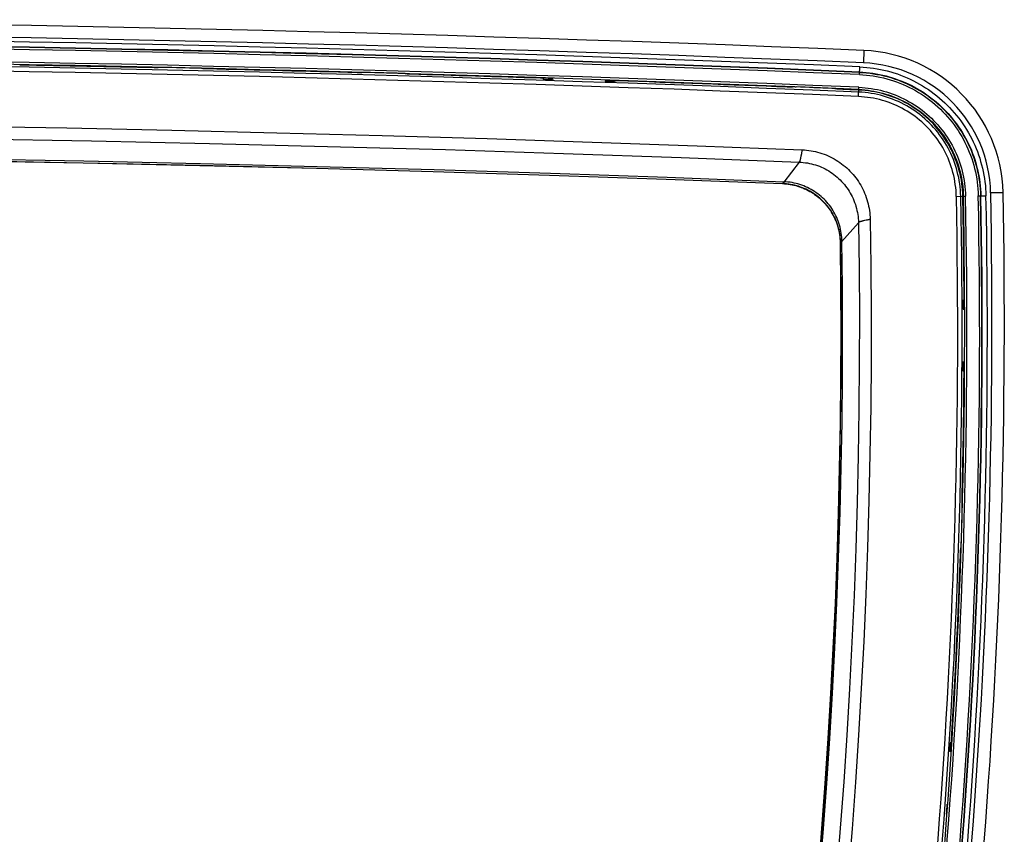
# Model space of a CAD drawing. Header units: centimetres. Extents: x 22052 to 56535, y 76485 to 78519.
# Tile 85 of 235: x 35608 to 35619, y 77803 to 77812. Entities that reach past the tile are written whole.
import ezdxf

# ---------------------------------------------------------------- set-up
doc = ezdxf.new("R2010")
doc.units = ezdxf.units.CM
doc.layers.add('$_urządzenia', color=250, linetype='Continuous')

# ---------------------------------------------------------------- blocks, each defined once
blk = doc.blocks.new('A$C92957c0b')
at = {"layer": '$_urządzenia'}
for p, q in [((167.19, -875.28), (167.13, -876.68)), ((87.17, -877.23), (87.11, -877.23)), ((87.23, -877.23), (87.17, -877.23)), ((87.28, -877.23), (87.23, -877.23)), ((87.53, -877.21), (87.52, -877.22)), ((87.81, -877.2), (87.76, -877.2)), ((87.87, -877.2), (87.81, -877.2)), ((87.93, -877.2), (87.87, -877.2)), ((92.09, -877.29), (92.03, -877.29)), ((92.15, -877.29), (92.09, -877.29)), ((92.21, -877.3), (92.15, -877.29)), ((92.53, -877.32), (92.54, -877.33)), ((92.91, -877.36), (92.86, -877.36)), ((92.97, -877.36), (92.91, -877.36)), ((93.04, -877.37), (92.97, -877.36)), ((166.68, -878.01), (166.72, -877.14)), ((110.12, -877.8), (110.06, -877.8)), ((110.17, -877.8), (110.12, -877.8)), ((110.23, -877.8), (110.17, -877.8)), ((110.47, -877.78), (110.46, -877.78)), ((110.76, -877.77), (110.7, -877.77)), ((110.82, -877.77), (110.76, -877.77)), ((110.88, -877.77), (110.82, -877.77)), ((115.04, -877.88), (114.98, -877.88)), ((115.1, -877.89), (115.04, -877.88)), ((115.16, -877.89), (115.1, -877.89)), ((115.47, -877.92), (115.48, -877.93)), ((115.86, -877.96), (115.8, -877.96)), ((115.92, -877.96), (115.86, -877.96)), ((115.98, -877.96), (115.92, -877.96)), ((130.7, -878.42), (130.66, -878.42)), ((130.74, -878.42), (130.7, -878.42)), ((130.96, -878.43), (130.93, -878.43)), ((132.04, -878.47), (130.96, -878.43)), ((130.96, -878.44), (131, -878.56)), ((132.04, -878.47), (132, -878.59)), ((132, -878.59), (131, -878.56)), ((137.96, -878.67), (138, -878.79)), ((139.04, -878.71), (137.96, -878.67)), ((139, -878.83), (138, -878.79)), ((139.04, -878.71), (139, -878.83)), ((139.07, -878.71), (139.04, -878.71)), ((139.22, -878.71), (139.19, -878.7)), ((139.26, -878.71), (139.22, -878.71)), ((139.3, -878.71), (139.26, -878.71)), ((139.34, -878.71), (139.3, -878.71)), ((158.69, -879.43), (158.63, -879.43)), ((158.75, -879.43), (158.69, -879.43)), ((158.8, -879.43), (158.75, -879.43)), ((159.04, -879.41), (159.03, -879.42)), ((159.33, -879.4), (159.27, -879.4)), ((159.39, -879.4), (159.33, -879.4)), ((159.45, -879.41), (159.39, -879.4)), ((163.61, -879.57), (163.55, -879.57)), ((163.67, -879.58), (163.61, -879.57)), ((163.73, -879.58), (163.67, -879.58)), ((164.05, -879.62), (164.05, -879.62)), ((164.43, -879.66), (164.37, -879.66)), ((166.58, -880.49), (166.62, -879.44)), ((164.49, -879.66), (164.43, -879.66)), ((164.55, -879.66), (164.49, -879.66)), ((159.88, -887.89), (158.13, -890.15)), ((158, -890.33), (158, -890.32)), ((158.09, -890.2), (158.05, -890.25)), ((158.13, -890.15), (158.09, -890.2)), ((177.62, -891.77), (178.67, -891.75)), ((180.1, -891.72), (180.97, -891.7)), ((182.9, -891.35), (181.5, -891.37)), ((164.65, -896.89), (166.57, -894.74)), ((164.52, -897.02), (164.53, -897.02)), ((178.37, -903.5), (178.49, -903.46)), ((178.5, -903.2), (178.5, -903.16)), ((178.5, -903.24), (178.5, -903.2)), ((178.5, -903.27), (178.5, -903.24)), ((178.5, -903.46), (178.5, -903.43)), ((178.38, -904.5), (178.5, -904.54)), ((178.5, -910.46), (178.37, -910.5)), ((178.49, -911.54), (178.37, -911.5)), ((178.49, -911.57), (178.49, -911.54)), ((178.5, -911.73), (178.5, -911.69)), ((178.5, -911.76), (178.5, -911.73)), ((178.5, -911.8), (178.5, -911.76)), ((178.5, -911.84), (178.5, -911.8)), ((178.27, -926.19), (178.27, -926.13)), ((178.27, -926.25), (178.27, -926.19)), ((178.27, -926.3), (178.27, -926.25)), ((178.29, -926.54), (178.28, -926.53)), ((178.3, -926.83), (178.3, -926.78)), ((178.3, -926.89), (178.3, -926.83)), ((178.3, -926.95), (178.3, -926.89)), ((178.1, -931.93), (178.1, -931.87)), ((178.14, -931.55), (178.13, -931.55)), ((178.17, -931.23), (178.18, -931.17)), ((178.18, -931.11), (178.18, -931.05)), ((178.18, -931.17), (178.18, -931.11)), ((178.09, -932.05), (178.1, -931.99)), ((178.1, -931.99), (178.1, -931.93)), ((177.05, -953.46), (176.93, -953.5)), ((177.06, -953.46), (177.06, -953.43)), ((177.08, -953.2), (177.09, -953.16)), ((177.08, -953.24), (177.08, -953.2)), ((176.99, -954.54), (176.87, -954.5)), ((176.51, -961.57), (176.51, -961.54))]:
    blk.add_line(p, q, dxfattribs=at)
for points in [[(87.11, -877.23), (87.05, -877.23), (87.02, -877.23)], [(87.48, -877.22), (87.47, -877.23), (87.45, -877.23), (87.44, -877.23), (87.42, -877.23), (87.4, -877.23), (87.38, -877.23), (87.36, -877.23), (87.33, -877.23), (87.31, -877.23), (87.28, -877.23)], [(87.52, -877.22), (87.51, -877.22), (87.51, -877.22), (87.5, -877.22), (87.49, -877.22), (87.48, -877.22)], [(87.76, -877.2), (87.73, -877.2), (87.71, -877.2), (87.69, -877.2), (87.66, -877.2), (87.64, -877.2), (87.62, -877.2), (87.61, -877.2), (87.59, -877.2), (87.58, -877.2), (87.56, -877.21), (87.55, -877.21), (87.54, -877.21), (87.53, -877.21), (87.53, -877.21), (87.53, -877.21)], [(88.02, -877.2), (87.99, -877.2), (87.93, -877.2)], [(92.49, -877.32), (92.48, -877.31), (92.47, -877.31), (92.45, -877.31), (92.43, -877.31), (92.41, -877.31), (92.39, -877.31), (92.37, -877.3), (92.35, -877.3), (92.32, -877.3), (92.3, -877.3), (92.27, -877.3), (92.21, -877.3)], [(92.53, -877.32), (92.53, -877.32), (92.52, -877.32), (92.51, -877.32), (92.5, -877.32), (92.49, -877.32)], [(92.86, -877.36), (92.8, -877.36), (92.77, -877.36), (92.75, -877.35), (92.72, -877.35), (92.7, -877.35), (92.68, -877.35), (92.66, -877.35), (92.64, -877.35), (92.62, -877.34), (92.6, -877.34), (92.59, -877.34), (92.57, -877.34), (92.56, -877.34), (92.55, -877.33), (92.55, -877.33), (92.54, -877.33), (92.54, -877.33)], [(166.72, -877.14), (167.11, -877.16), (167.5, -877.19), (167.89, -877.24), (168.28, -877.29), (168.67, -877.35), (169.06, -877.43), (169.44, -877.51), (169.83, -877.6), (170.21, -877.71), (170.58, -877.82), (170.96, -877.94), (171.33, -878.08), (171.69, -878.22), (172.06, -878.37), (172.42, -878.54), (172.77, -878.71), (173.12, -878.89), (173.46, -879.08), (173.8, -879.28), (174.14, -879.49), (174.47, -879.71), (174.79, -879.93), (175.11, -880.17), (175.42, -880.41), (175.72, -880.66), (176.02, -880.92), (176.31, -881.19), (176.59, -881.46), (176.86, -881.74), (177.13, -882.03), (177.39, -882.32), (177.64, -882.63), (177.89, -882.94), (178.12, -883.25), (178.35, -883.57), (178.57, -883.9), (178.78, -884.23), (178.98, -884.57), (179.17, -884.92), (179.36, -885.26), (179.53, -885.62), (179.7, -885.98), (179.85, -886.34), (180, -886.7), (180.13, -887.07), (180.26, -887.45), (180.37, -887.82), (180.48, -888.2), (180.57, -888.59), (180.66, -888.97), (180.73, -889.36), (180.8, -889.75), (180.85, -890.14), (180.9, -890.53), (180.93, -890.92), (180.96, -891.31), (180.97, -891.7)], [(110.06, -877.8), (109.99, -877.79), (109.96, -877.79)], [(110.43, -877.79), (110.41, -877.79), (110.4, -877.79), (110.38, -877.79), (110.36, -877.79), (110.34, -877.8), (110.32, -877.8), (110.3, -877.8), (110.28, -877.8), (110.25, -877.8), (110.23, -877.8)], [(110.46, -877.78), (110.46, -877.79), (110.45, -877.79), (110.45, -877.79), (110.44, -877.79), (110.43, -877.79)], [(110.7, -877.77), (110.68, -877.77), (110.65, -877.77), (110.63, -877.77), (110.61, -877.77), (110.59, -877.77), (110.57, -877.77), (110.55, -877.77), (110.53, -877.77), (110.52, -877.77), (110.51, -877.77), (110.5, -877.77), (110.49, -877.77), (110.48, -877.78), (110.47, -877.78), (110.47, -877.78)], [(110.97, -877.77), (110.94, -877.77), (110.88, -877.77)], [(115.44, -877.91), (115.43, -877.91), (115.41, -877.91), (115.39, -877.91), (115.38, -877.9), (115.36, -877.9), (115.34, -877.9), (115.31, -877.9), (115.29, -877.9), (115.27, -877.9), (115.24, -877.89), (115.21, -877.89), (115.16, -877.89)], [(115.47, -877.92), (115.47, -877.92), (115.47, -877.92), (115.46, -877.92), (115.45, -877.91), (115.44, -877.91)], [(115.8, -877.96), (115.74, -877.95), (115.72, -877.95), (115.69, -877.95), (115.67, -877.95), (115.64, -877.95), (115.62, -877.95), (115.6, -877.94), (115.58, -877.94), (115.56, -877.94), (115.55, -877.94), (115.53, -877.94), (115.52, -877.93), (115.51, -877.93), (115.5, -877.93), (115.49, -877.93), (115.49, -877.93), (115.48, -877.93)], [(130.79, -878.42), (130.77, -878.42), (130.74, -878.42)], [(130.96, -878.44), (130.96, -878.44), (130.96, -878.44), (130.95, -878.44), (130.95, -878.44), (130.94, -878.44), (130.94, -878.43), (130.93, -878.43), (130.92, -878.43), (130.91, -878.43), (130.9, -878.43), (130.89, -878.43), (130.87, -878.43), (130.86, -878.43), (130.84, -878.42), (130.83, -878.42), (130.79, -878.42)], [(166.68, -878.01), (167.07, -878.03), (167.46, -878.06), (167.85, -878.1), (168.23, -878.16), (168.62, -878.22), (169, -878.3), (169.38, -878.38), (169.76, -878.48), (170.14, -878.59), (170.51, -878.71), (170.88, -878.84), (171.25, -878.97), (171.61, -879.12), (171.97, -879.28), (172.32, -879.45), (172.67, -879.63), (173.01, -879.82), (173.35, -880.02), (173.68, -880.22), (174.01, -880.44), (174.33, -880.67), (174.64, -880.9), (174.95, -881.14), (175.25, -881.4), (175.54, -881.66), (175.83, -881.92), (176.11, -882.2), (176.38, -882.48), (176.64, -882.77), (176.89, -883.07), (177.14, -883.38), (177.37, -883.69), (177.6, -884.01), (177.82, -884.33), (178.03, -884.66), (178.23, -885), (178.42, -885.34), (178.6, -885.69), (178.77, -886.04), (178.94, -886.4), (179.09, -886.76), (179.23, -887.12), (179.36, -887.49), (179.48, -887.86), (179.59, -888.24), (179.69, -888.62), (179.78, -889), (179.86, -889.38), (179.93, -889.77), (179.98, -890.16), (180.03, -890.55), (180.07, -890.93), (180.09, -891.33), (180.1, -891.72)], [(166.69, -877.72), (167.07, -877.74), (167.45, -877.77), (167.82, -877.81), (168.2, -877.86), (168.57, -877.92), (168.94, -877.99), (169.31, -878.07), (169.68, -878.16), (170.05, -878.26), (170.41, -878.37), (170.77, -878.49), (171.13, -878.62), (171.48, -878.76), (171.83, -878.9), (172.17, -879.06), (172.51, -879.22), (172.85, -879.4), (173.18, -879.58), (173.51, -879.77), (173.83, -879.97), (174.14, -880.18), (174.45, -880.4), (174.76, -880.62), (175.06, -880.86), (175.35, -881.1), (175.63, -881.35), (175.91, -881.6), (176.18, -881.87), (176.45, -882.14), (176.71, -882.42), (176.96, -882.7), (177.2, -882.99), (177.43, -883.29), (177.66, -883.59), (177.88, -883.9), (178.09, -884.21), (178.29, -884.53), (178.48, -884.86), (178.67, -885.19), (178.84, -885.53), (179.01, -885.87), (179.17, -886.21), (179.32, -886.56), (179.46, -886.91), (179.59, -887.27), (179.71, -887.62), (179.82, -887.99), (179.92, -888.35), (180.01, -888.72), (180.1, -889.09), (180.17, -889.46), (180.23, -889.83), (180.28, -890.21), (180.33, -890.58), (180.36, -890.96), (180.38, -891.34), (180.39, -891.71)], [(166.69, -877.76), (167.09, -877.78), (167.48, -877.81), (167.88, -877.86), (168.27, -877.91), (168.66, -877.98), (169.05, -878.05), (169.44, -878.14), (169.83, -878.24), (170.21, -878.35), (170.59, -878.47), (170.97, -878.6), (171.34, -878.74), (171.71, -878.89), (172.07, -879.06), (172.43, -879.23), (172.79, -879.41), (173.14, -879.6), (173.48, -879.8), (173.82, -880.01), (174.15, -880.23), (174.48, -880.46), (174.79, -880.7), (175.11, -880.95), (175.41, -881.21), (175.71, -881.47), (176, -881.74), (176.28, -882.02), (176.56, -882.31), (176.83, -882.61), (177.08, -882.91), (177.33, -883.22), (177.57, -883.54), (177.81, -883.87), (178.03, -884.2), (178.24, -884.53), (178.45, -884.88), (178.64, -885.22), (178.83, -885.58), (179, -885.93), (179.17, -886.3), (179.32, -886.66), (179.46, -887.04), (179.6, -887.41), (179.72, -887.79), (179.83, -888.17), (179.93, -888.56), (180.03, -888.94), (180.11, -889.34), (180.17, -889.73), (180.23, -890.12), (180.28, -890.52), (180.32, -890.92), (180.34, -891.31), (180.35, -891.71)], [(139.19, -878.7), (139.17, -878.7), (139.16, -878.7), (139.14, -878.71), (139.13, -878.71), (139.12, -878.71), (139.1, -878.71), (139.09, -878.71), (139.08, -878.71), (139.07, -878.71), (139.06, -878.71), (139.06, -878.71), (139.05, -878.71), (139.05, -878.71), (139.04, -878.71), (139.04, -878.71), (139.04, -878.71)], [(158.63, -879.43), (158.57, -879.42), (158.54, -879.42)], [(159, -879.42), (158.98, -879.42), (158.97, -879.43), (158.95, -879.43), (158.94, -879.43), (158.92, -879.43), (158.9, -879.43), (158.87, -879.43), (158.85, -879.43), (158.83, -879.43), (158.8, -879.43)], [(159.03, -879.42), (159.03, -879.42), (159.02, -879.42), (159.02, -879.42), (159.01, -879.42), (159, -879.42)], [(159.27, -879.4), (159.25, -879.4), (159.22, -879.4), (159.2, -879.4), (159.18, -879.4), (159.16, -879.4), (159.14, -879.4), (159.12, -879.4), (159.11, -879.4), (159.09, -879.41), (159.08, -879.41), (159.07, -879.41), (159.06, -879.41), (159.05, -879.41), (159.04, -879.41), (159.04, -879.41)], [(159.54, -879.41), (159.51, -879.41), (159.45, -879.41)], [(164.01, -879.61), (164, -879.6), (163.98, -879.6), (163.97, -879.6), (163.95, -879.6), (163.93, -879.6), (163.91, -879.59), (163.89, -879.59), (163.86, -879.59), (163.84, -879.59), (163.81, -879.59), (163.78, -879.58), (163.73, -879.58)], [(164.05, -879.62), (164.04, -879.61), (164.04, -879.61), (164.03, -879.61), (164.02, -879.61), (164.01, -879.61)], [(164.37, -879.66), (164.32, -879.65), (164.29, -879.65), (164.26, -879.65), (164.24, -879.65), (164.21, -879.64), (164.19, -879.64), (164.17, -879.64), (164.15, -879.64), (164.13, -879.64), (164.12, -879.63), (164.1, -879.63), (164.09, -879.63), (164.08, -879.63), (164.07, -879.63), (164.06, -879.62), (164.06, -879.62), (164.05, -879.62)], [(166.62, -879.44), (166.97, -879.46), (167.33, -879.49), (167.68, -879.53), (168.02, -879.58), (168.37, -879.64), (168.71, -879.71), (169.05, -879.78), (169.39, -879.87), (169.73, -879.97), (170.06, -880.07), (170.39, -880.19), (170.72, -880.31), (171.04, -880.45), (171.36, -880.59), (171.68, -880.74), (171.99, -880.9), (172.29, -881.07), (172.6, -881.24), (172.89, -881.43), (173.19, -881.62), (173.47, -881.82), (173.75, -882.03), (174.03, -882.25), (174.29, -882.47), (174.56, -882.7), (174.81, -882.94), (175.06, -883.19), (175.3, -883.44), (175.54, -883.7), (175.76, -883.97), (175.98, -884.24), (176.2, -884.52), (176.4, -884.8), (176.6, -885.09), (176.78, -885.38), (176.96, -885.68), (177.14, -885.99), (177.3, -886.3), (177.45, -886.61), (177.6, -886.93), (177.74, -887.25), (177.86, -887.58), (177.98, -887.91), (178.09, -888.24), (178.19, -888.58), (178.28, -888.92), (178.37, -889.26), (178.44, -889.61), (178.5, -889.96), (178.55, -890.32), (178.6, -890.67), (178.63, -891.03), (178.65, -891.39), (178.67, -891.75)], [(177.62, -891.77), (177.61, -891.43), (177.59, -891.09), (177.55, -890.75), (177.51, -890.41), (177.46, -890.07), (177.4, -889.74), (177.33, -889.4), (177.24, -889.07), (177.15, -888.75), (177.05, -888.42), (176.94, -888.1), (176.82, -887.78), (176.69, -887.46), (176.55, -887.15), (176.4, -886.85), (176.25, -886.54), (176.08, -886.25), (175.91, -885.95), (175.72, -885.67), (175.53, -885.39), (175.33, -885.11), (175.13, -884.84), (174.91, -884.58), (174.69, -884.32), (174.46, -884.07), (174.22, -883.82), (173.97, -883.59), (173.72, -883.36), (173.46, -883.14), (173.2, -882.92), (172.93, -882.72), (172.65, -882.52), (172.37, -882.33), (172.08, -882.15), (171.78, -881.98), (171.48, -881.81), (171.18, -881.66), (170.87, -881.51), (170.56, -881.38), (170.24, -881.25), (169.93, -881.13), (169.6, -881.02), (169.28, -880.92), (168.95, -880.84), (168.61, -880.76), (168.28, -880.69), (167.94, -880.63), (167.6, -880.58), (167.26, -880.54), (166.92, -880.51), (166.58, -880.49)], [(178.12, -891.76), (178.11, -891.4), (178.08, -891.05), (178.05, -890.69), (178.01, -890.34), (177.95, -889.99), (177.89, -889.64), (177.81, -889.29), (177.73, -888.95), (177.63, -888.6), (177.53, -888.27), (177.41, -887.93), (177.29, -887.6), (177.15, -887.27), (177.01, -886.94), (176.85, -886.62), (176.69, -886.31), (176.51, -886), (176.33, -885.69), (176.14, -885.39), (175.94, -885.1), (175.73, -884.81), (175.52, -884.53), (175.29, -884.25), (175.06, -883.99), (174.82, -883.72), (174.57, -883.47), (174.31, -883.22), (174.05, -882.99), (173.78, -882.75), (173.5, -882.53), (173.22, -882.32), (172.93, -882.11), (172.64, -881.91), (172.34, -881.72), (172.03, -881.54), (171.72, -881.37), (171.4, -881.21), (171.08, -881.06), (170.75, -880.92), (170.42, -880.78), (170.09, -880.66), (169.75, -880.55), (169.41, -880.44), (169.07, -880.35), (168.72, -880.27), (168.37, -880.2), (168.02, -880.13), (167.67, -880.08), (167.31, -880.04), (166.95, -880.01), (166.6, -879.99)], [(166.61, -879.69), (166.96, -879.71), (167.3, -879.74), (167.65, -879.78), (167.99, -879.83), (168.32, -879.88), (168.66, -879.95), (168.99, -880.03), (169.33, -880.11), (169.66, -880.21), (169.98, -880.31), (170.31, -880.42), (170.63, -880.55), (170.94, -880.68), (171.26, -880.81), (171.57, -880.96), (171.87, -881.12), (172.17, -881.28), (172.47, -881.46), (172.76, -881.64), (173.04, -881.83), (173.32, -882.02), (173.6, -882.23), (173.87, -882.44), (174.13, -882.66), (174.39, -882.89), (174.64, -883.12), (174.88, -883.36), (175.12, -883.61), (175.35, -883.87), (175.57, -884.13), (175.79, -884.39), (175.99, -884.67), (176.2, -884.94), (176.39, -885.23), (176.57, -885.52), (176.75, -885.81), (176.92, -886.11), (177.08, -886.41), (177.23, -886.72), (177.37, -887.03), (177.5, -887.35), (177.63, -887.67), (177.75, -887.99), (177.85, -888.31), (177.95, -888.64), (178.04, -888.98), (178.12, -889.32), (178.19, -889.66), (178.25, -890), (178.31, -890.35), (178.35, -890.7), (178.38, -891.05), (178.4, -891.4), (178.42, -891.75)], [(178.36, -891.75), (178.35, -891.39), (178.32, -891.03), (178.29, -890.67), (178.24, -890.31), (178.19, -889.95), (178.12, -889.59), (178.05, -889.24), (177.96, -888.89), (177.86, -888.54), (177.75, -888.19), (177.64, -887.85), (177.51, -887.51), (177.37, -887.17), (177.22, -886.84), (177.06, -886.51), (176.9, -886.19), (176.72, -885.87), (176.53, -885.56), (176.34, -885.26), (176.13, -884.96), (175.92, -884.66), (175.7, -884.38), (175.47, -884.09), (175.23, -883.82), (174.99, -883.55), (174.73, -883.29), (174.47, -883.04), (174.2, -882.8), (173.93, -882.56), (173.64, -882.34), (173.35, -882.12), (173.06, -881.91), (172.76, -881.71), (172.45, -881.51), (172.14, -881.33), (171.82, -881.16), (171.49, -880.99), (171.17, -880.84), (170.83, -880.69), (170.5, -880.56), (170.16, -880.43), (169.81, -880.32), (169.47, -880.21), (169.12, -880.12), (168.76, -880.03), (168.41, -879.96), (168.05, -879.9), (167.69, -879.84), (167.33, -879.8), (166.97, -879.77), (166.61, -879.75)], [(-53.42, -883.66), (-41.55, -883.52), (-29.68, -883.41), (-17.81, -883.34), (-5.94, -883.3), (5.94, -883.3), (17.81, -883.34), (29.68, -883.41), (41.55, -883.52), (53.42, -883.66), (65.29, -883.83), (77.16, -884.04), (89.02, -884.29), (100.89, -884.57), (112.76, -884.89), (124.62, -885.24), (136.49, -885.63), (148.35, -886.05), (160.21, -886.51)], [(-53.3, -885.05), (-39.98, -884.89), (-26.65, -884.78), (-13.33, -884.72), (0, -884.69), (13.33, -884.72), (26.65, -884.78), (39.98, -884.89), (53.3, -885.05), (66.63, -885.25), (79.95, -885.49), (93.28, -885.78), (106.6, -886.12), (119.92, -886.49), (133.24, -886.91), (146.56, -887.38), (159.88, -887.89)], [(-52.73, -887.33), (-39.55, -887.18), (-26.37, -887.07), (-13.18, -887.01), (0, -886.98), (13.18, -887.01), (26.37, -887.07), (39.55, -887.18), (52.73, -887.33), (65.91, -887.53), (79.09, -887.77), (92.27, -888.05), (105.45, -888.38), (118.63, -888.75), (131.8, -889.16), (144.98, -889.61), (158.15, -890.11)], [(-52.68, -887.54), (-39.51, -887.39), (-26.34, -887.28), (-13.17, -887.21), (0, -887.19), (13.17, -887.21), (26.34, -887.28), (39.51, -887.39), (52.68, -887.54), (65.85, -887.73), (79.02, -887.97), (92.19, -888.25), (105.35, -888.58), (118.52, -888.95), (131.68, -889.36), (144.84, -889.82), (158, -890.32)], [(-52.68, -887.55), (-39.51, -887.4), (-26.34, -887.29), (-13.17, -887.22), (0, -887.2), (13.17, -887.22), (26.34, -887.29), (39.51, -887.4), (52.68, -887.55), (65.85, -887.75), (79.02, -887.98), (92.18, -888.27), (105.35, -888.59), (118.52, -888.96), (131.68, -889.37), (144.84, -889.83), (158, -890.33)], [(160.07, -887.24), (160.06, -887.31), (160.04, -887.38), (160.03, -887.45), (160.02, -887.51), (160, -887.57), (159.99, -887.63), (159.97, -887.68), (159.96, -887.73), (159.94, -887.77), (159.93, -887.81), (159.91, -887.84), (159.89, -887.87), (159.88, -887.89)], [(160.21, -886.51), (160.2, -886.57), (160.19, -886.62), (160.17, -886.68), (160.16, -886.75), (160.15, -886.81), (160.13, -886.88), (160.12, -886.95), (160.07, -887.24)], [(160.21, -886.51), (160.46, -886.52), (160.71, -886.55), (160.96, -886.57), (161.21, -886.61), (161.46, -886.66), (161.71, -886.71), (161.96, -886.77), (162.2, -886.84), (162.44, -886.92), (162.68, -887), (162.91, -887.09), (163.14, -887.19), (163.37, -887.3), (163.6, -887.41), (163.82, -887.53), (164.04, -887.66), (164.25, -887.79), (164.46, -887.93), (164.66, -888.08), (164.86, -888.24), (165.06, -888.4), (165.25, -888.56), (165.43, -888.73), (165.61, -888.91), (165.79, -889.09), (165.96, -889.28), (166.12, -889.48), (166.27, -889.68), (166.42, -889.88), (166.56, -890.09), (166.7, -890.3), (166.83, -890.52), (166.95, -890.74), (167.07, -890.96), (167.17, -891.19), (167.27, -891.42), (167.37, -891.65), (167.45, -891.89), (167.53, -892.13), (167.6, -892.37), (167.67, -892.62), (167.72, -892.86), (167.77, -893.11), (167.81, -893.36), (167.84, -893.61), (167.87, -893.86), (167.88, -894.11), (167.89, -894.37)], [(159.88, -887.89), (160.11, -887.9), (160.34, -887.93), (160.58, -887.96), (160.81, -887.99), (161.04, -888.04), (161.27, -888.09), (161.49, -888.15), (161.72, -888.22), (161.94, -888.29), (162.16, -888.37), (162.38, -888.46), (162.59, -888.56), (162.8, -888.67), (163.01, -888.78), (163.21, -888.9), (163.41, -889.02), (163.6, -889.15), (163.79, -889.29), (163.98, -889.43), (164.16, -889.58), (164.33, -889.74), (164.5, -889.9), (164.67, -890.07), (164.82, -890.24), (164.98, -890.42), (165.12, -890.61), (165.26, -890.79), (165.4, -890.99), (165.52, -891.18), (165.64, -891.39), (165.76, -891.59), (165.86, -891.8), (165.96, -892.01), (166.06, -892.23), (166.14, -892.45), (166.22, -892.67), (166.29, -892.89), (166.35, -893.12), (166.4, -893.35), (166.45, -893.58), (166.49, -893.81), (166.52, -894.04), (166.55, -894.27), (166.56, -894.51), (166.57, -894.74)], [(158.05, -890.25), (158.04, -890.26), (158.03, -890.28), (158.02, -890.29), (158.01, -890.3), (158.01, -890.31), (158.01, -890.31), (158, -890.32)], [(164.53, -897.02), (164.53, -896.79), (164.51, -896.56), (164.49, -896.33), (164.46, -896.1), (164.42, -895.88), (164.38, -895.65), (164.32, -895.43), (164.26, -895.2), (164.19, -894.98), (164.12, -894.77), (164.04, -894.55), (163.95, -894.34), (163.85, -894.14), (163.75, -893.93), (163.64, -893.73), (163.52, -893.54), (163.4, -893.34), (163.26, -893.15), (163.13, -892.97), (162.99, -892.79), (162.84, -892.62), (162.68, -892.45), (162.52, -892.28), (162.36, -892.12), (162.19, -891.97), (162.01, -891.82), (161.83, -891.68), (161.65, -891.55), (161.46, -891.42), (161.26, -891.3), (161.06, -891.18), (160.86, -891.07), (160.66, -890.97), (160.45, -890.88), (160.24, -890.79), (160.03, -890.71), (159.81, -890.63), (159.59, -890.57), (159.36, -890.51), (159.14, -890.46), (158.91, -890.41), (158.69, -890.38), (158.46, -890.35), (158.23, -890.33), (158, -890.32)], [(158, -890.33), (158.22, -890.34), (158.43, -890.36), (158.64, -890.38), (158.85, -890.42), (159.07, -890.45), (159.28, -890.5), (159.48, -890.55), (159.69, -890.61), (159.9, -890.68), (160.1, -890.75), (160.3, -890.82), (160.49, -890.91), (160.69, -891), (160.88, -891.09), (161.07, -891.2), (161.25, -891.31), (161.44, -891.42), (161.61, -891.54), (161.79, -891.67), (161.96, -891.8), (162.13, -891.93), (162.29, -892.08), (162.44, -892.22), (162.6, -892.37), (162.74, -892.53), (162.88, -892.69), (163.02, -892.85), (163.15, -893.02), (163.28, -893.2), (163.4, -893.37), (163.52, -893.56), (163.63, -893.74), (163.73, -893.93), (163.83, -894.12), (163.92, -894.31), (164, -894.51), (164.08, -894.71), (164.16, -894.91), (164.22, -895.11), (164.28, -895.32), (164.34, -895.53), (164.38, -895.74), (164.42, -895.95), (164.46, -896.16), (164.48, -896.38), (164.5, -896.59), (164.52, -896.8), (164.52, -897.02)], [(164.7, -896.84), (164.7, -896.61), (164.68, -896.38), (164.66, -896.15), (164.63, -895.92), (164.59, -895.69), (164.54, -895.47), (164.49, -895.24), (164.43, -895.02), (164.36, -894.8), (164.29, -894.58), (164.2, -894.37), (164.11, -894.16), (164.02, -893.95), (163.91, -893.74), (163.8, -893.54), (163.69, -893.34), (163.56, -893.15), (163.43, -892.96), (163.29, -892.78), (163.15, -892.6), (163, -892.42), (162.85, -892.25), (162.69, -892.09), (162.52, -891.93), (162.35, -891.78), (162.17, -891.63), (161.99, -891.49), (161.81, -891.35), (161.62, -891.22), (161.42, -891.1), (161.22, -890.98), (161.02, -890.87), (160.81, -890.77), (160.6, -890.68), (160.39, -890.59), (160.18, -890.51), (159.96, -890.43), (159.74, -890.37), (159.52, -890.31), (159.29, -890.26), (159.07, -890.21), (158.84, -890.18), (158.61, -890.15), (158.38, -890.13), (158.15, -890.11)], [(166.57, -894.74), (166.64, -900.01), (166.67, -905.28), (166.66, -910.55), (166.62, -915.81), (166.54, -921.08), (166.42, -926.35), (166.26, -931.61), (166.07, -936.87), (165.83, -942.14), (165.56, -947.4), (165.25, -952.66), (164.91, -957.91), (164.52, -963.17), (164.1, -968.42)], [(167.89, -894.37), (167.96, -899.67), (168, -904.97), (167.99, -910.27), (167.95, -915.57), (167.87, -920.87), (167.75, -926.17), (167.59, -931.47), (167.4, -936.77), (167.16, -942.07), (166.89, -947.36), (166.58, -952.66), (166.23, -957.95), (165.85, -963.24), (165.42, -968.52)], [(167.14, -894.53), (167.08, -894.55), (167.02, -894.56), (166.96, -894.57), (166.9, -894.59), (166.85, -894.6), (166.8, -894.62), (166.76, -894.63), (166.72, -894.65), (166.69, -894.66), (166.66, -894.68), (166.63, -894.69), (166.61, -894.71), (166.59, -894.73), (166.57, -894.74)], [(167.45, -894.47), (167.27, -894.51), (167.14, -894.53)], [(167.89, -894.37), (167.84, -894.38), (167.79, -894.39), (167.74, -894.41), (167.69, -894.42), (167.63, -894.43), (167.57, -894.44), (167.52, -894.46), (167.45, -894.47)], [(164.52, -897.02), (164.57, -902.11), (164.59, -907.21), (164.57, -912.3), (164.52, -917.4), (164.43, -922.49), (164.31, -927.59), (164.14, -932.68), (163.95, -937.77), (163.72, -942.86), (163.45, -947.95), (163.15, -953.04), (162.81, -958.12), (162.44, -963.2), (162.03, -968.28)], [(162.04, -968.28), (162.45, -963.2), (162.82, -958.12), (163.16, -953.04), (163.46, -947.95), (163.73, -942.86), (163.96, -937.77), (164.16, -932.68), (164.32, -927.59), (164.44, -922.49), (164.53, -917.4), (164.59, -912.3), (164.6, -907.21), (164.59, -902.11), (164.53, -897.02)], [(162.21, -968.29), (162.62, -963.2), (163, -958.1), (163.34, -953.01), (163.64, -947.91), (163.9, -942.8), (164.14, -937.7), (164.33, -932.59), (164.49, -927.49), (164.62, -922.38), (164.71, -917.27), (164.76, -912.16), (164.78, -907.05), (164.76, -901.94), (164.7, -896.84)], [(164.53, -897.02), (164.54, -897.01), (164.54, -897.01), (164.55, -897.01), (164.55, -897), (164.57, -896.99), (164.58, -896.97), (164.59, -896.96), (164.61, -896.94), (164.65, -896.89)], [(178.49, -903.46), (178.49, -903.46), (178.49, -903.46), (178.49, -903.45), (178.49, -903.45), (178.5, -903.44), (178.5, -903.44), (178.5, -903.43), (178.5, -903.42), (178.5, -903.41), (178.5, -903.4), (178.5, -903.39), (178.5, -903.37), (178.5, -903.36), (178.5, -903.34), (178.5, -903.33), (178.5, -903.31), (178.5, -903.27)], [(178.5, -911.69), (178.5, -911.67), (178.5, -911.66), (178.5, -911.64), (178.5, -911.63), (178.5, -911.61), (178.49, -911.6), (178.49, -911.59), (178.49, -911.58), (178.49, -911.57), (178.49, -911.56), (178.49, -911.56), (178.49, -911.55), (178.49, -911.55), (178.49, -911.54), (178.49, -911.54), (178.49, -911.54)], [(178.27, -926.13), (178.27, -926.07), (178.27, -926.04)], [(178.28, -926.5), (178.28, -926.48), (178.27, -926.47), (178.27, -926.45), (178.27, -926.44), (178.27, -926.42), (178.27, -926.4), (178.27, -926.37), (178.27, -926.35), (178.27, -926.33), (178.27, -926.3)], [(178.28, -926.53), (178.28, -926.53), (178.28, -926.52), (178.28, -926.52), (178.28, -926.51), (178.28, -926.5)], [(178.3, -926.78), (178.3, -926.75), (178.3, -926.72), (178.3, -926.7), (178.3, -926.68), (178.3, -926.66), (178.3, -926.64), (178.3, -926.62), (178.3, -926.61), (178.3, -926.59), (178.29, -926.58), (178.29, -926.57), (178.29, -926.56), (178.29, -926.55), (178.29, -926.54), (178.29, -926.54)], [(178.3, -927.04), (178.3, -927.01), (178.3, -926.95)], [(178.1, -931.87), (178.11, -931.82), (178.11, -931.79), (178.11, -931.76), (178.11, -931.74), (178.11, -931.71), (178.11, -931.69), (178.12, -931.67), (178.12, -931.65), (178.12, -931.63), (178.12, -931.62), (178.12, -931.6), (178.13, -931.59), (178.13, -931.58), (178.13, -931.57), (178.13, -931.56), (178.13, -931.56), (178.13, -931.55)], [(178.14, -931.55), (178.14, -931.54), (178.14, -931.54), (178.15, -931.53), (178.15, -931.52), (178.15, -931.51)], [(178.15, -931.51), (178.15, -931.5), (178.15, -931.48), (178.15, -931.47), (178.16, -931.45), (178.16, -931.43), (178.16, -931.41), (178.16, -931.39), (178.16, -931.36), (178.17, -931.34), (178.17, -931.31), (178.17, -931.28), (178.17, -931.23)], [(177.05, -953.46), (177.05, -953.46), (177.05, -953.46), (177.06, -953.45), (177.06, -953.45), (177.06, -953.44), (177.06, -953.44), (177.06, -953.43), (177.06, -953.42), (177.06, -953.41), (177.07, -953.4), (177.07, -953.39), (177.07, -953.37), (177.07, -953.36), (177.07, -953.34), (177.07, -953.33), (177.08, -953.29)], [(177.08, -953.29), (177.08, -953.27), (177.08, -953.24)]]:
    blk.add_lwpolyline(points, dxfattribs=at)
for centre, radius, start, end in [((0, -4884.2), 4012.4, 87.61194, 92.38806), ((0, -4884.2), 4011, 87.61194, 92.38806), ((0, -4884.3), 4010.63, 87.61762, 92.38238), ((0, -4884.3), 4010.05, 87.61762, 92.38238), ((0, -4884.3), 4010.01, 87.61762, 92.38238), ((0, -4884.3), 4009.76, 87.61762, 92.38238), ((0, -4884.3), 4008.32, 87.61762, 92.38238), ((0, -4884.3), 4008.07, 87.61762, 92.38238), ((166.5, -891.67), 16.4, 1.1334, 87.6119), ((0, -4884.3), 4007.78, 87.61762, 92.38238), ((0, -4884.3), 4007.28, 87.61762, 92.38238), ((0, -4884.3), 4008.01, 88.75593, 88.97299), ((0, -4884.3), 4008.07, 88.68427, 88.74159), ((0, -4884.3), 4008.01, 88.42784, 88.6699), ((166.5, -891.67), 15, 1.1334, 87.6119), ((0, -4884.3), 4008.07, 88.35617, 88.4135), ((0, -4884.3), 4008.01, 88.13182, 88.3418), ((0, -4884.3), 4008.01, 87.7331, 88.00771), ((0, -4884.3), 4008.07, 87.66141, 87.71877), ((0, -4884.3), 4008.01, 87.61762, 87.64702), ((-568, -907), 745.78, 350.00415, 1.17029), ((-568, -907), 746.28, 350.00415, 1.17029), ((-568, -907), 746.57, 350.00415, 1.17029), ((-568, -907), 746.82, 350.00415, 1.17029), ((-568, -907), 748.26, 350.00415, 1.17029), ((-568, -907), 748.51, 350.00415, 1.17029), ((-568, -907), 748.55, 350.00415, 1.17029), ((-568, -907), 749.13, 350.00415, 1.17029), ((-568.35, -906.21), 750, 349.93311, 1.1334), ((-568.35, -906.21), 751.4, 349.93311, 1.1334), ((-568, -907), 746.51, 0.29461, 1.17029), ((-568, -907), 746.38, 0.19191, 0.26868), ((-568, -907), 746.51, 0.18876, 0.27159), ((-568, -907), 746.38, 359.65456, 359.73132), ((-568, -907), 746.51, 359.65166, 359.73449), ((-568, -907), 746.51, 358.53885, 359.62864), ((-568, -907), 746.57, 358.1541, 358.46189), ((-568, -907), 746.51, 356.45479, 358.07689), ((-568, -907), 746.38, 356.35121, 356.42813), ((-568, -907), 746.51, 356.34869, 356.43165), ((-568, -907), 746.51, 355.81029, 355.89338)]:
    blk.add_arc(centre, radius, start, end, dxfattribs=at)

msp = doc.modelspace()

# ---------------------------------------------------------------- block references
at = {"layer": '$_urządzenia', "xscale": 0.1, "yscale": 0.1, "zscale": 0.1}
msp.add_blockref('A$C92957c0b', (35600.67, 77899.01), dxfattribs=at)

doc.saveas('drawing.dxf')
